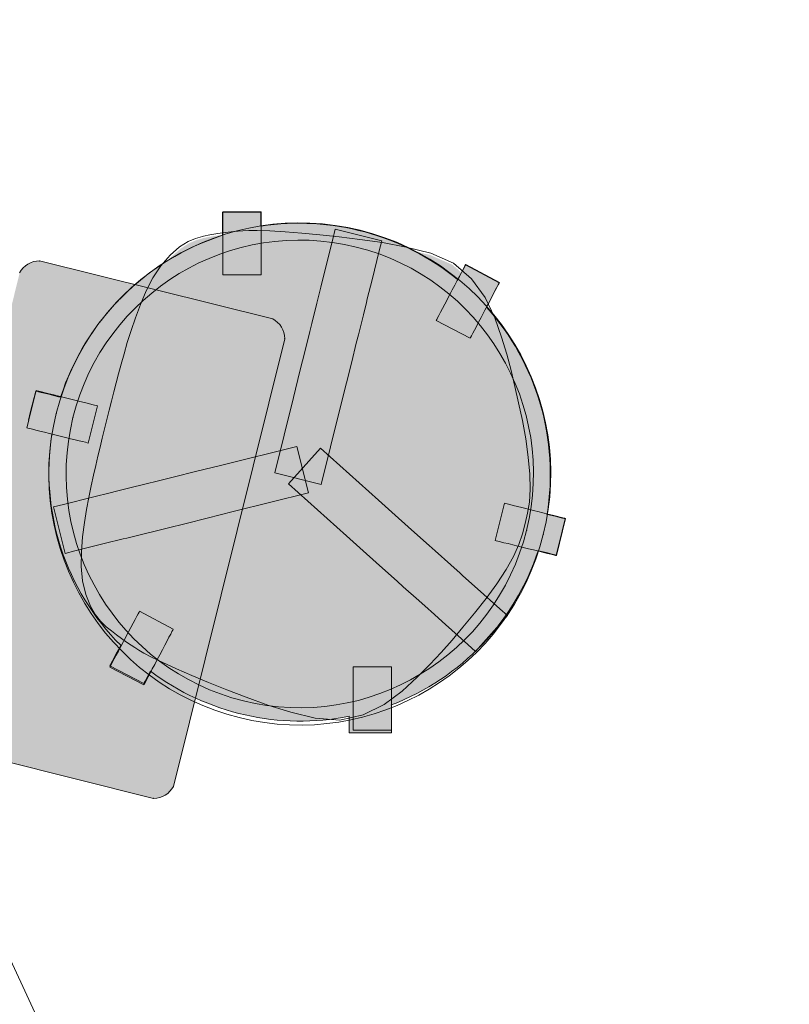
# Model space of a CAD drawing. Header units: millimetres. Extents: x 5 to 415, y 5 to 292.
# Tile 49 of 107: x 241 to 249, y 114 to 124. Entities that reach past the tile are written whole.
import ezdxf
from ezdxf.xclip import XClip

# ---------------------------------------------------------------- set-up
doc = ezdxf.new("R2010")
doc.units = ezdxf.units.MM
doc.header["$MEASUREMENT"] = 0
doc.header["$XCLIPFRAME"] = 0
doc.linetypes.add('Discontinu', pattern=[10.583333, 6.35, -4.233333])
for name, color, linetype in [('01-007-DESSINS IMPORTES_GEOMETRE_EXTERNES_XREF', 7, 'Continuous'), ('10-002-LOCALISATION ET TYPE FAUX PLAFONDS', 7, 'Continuous'), ('Nouveau_07-001-MOBILIER CONTRACTUEL', 7, 'Continuous'), ('Nouveau_10-002-LOCALISATION ET TYPE FAUX PLAFONDS', 7, 'Continuous')]:
    doc.layers.add(name, color=color, linetype=linetype)

# ---------------------------------------------------------------- blocks, each defined once
blk = doc.blocks.new('Dessin_1_1', base_point=(-19.415, 56.033))
at = {"layer": 'Nouveau_07-001-MOBILIER CONTRACTUEL', "linetype": 'Continuous', "lineweight": 0, "true_color": 0xffffff}
for points in [[(242.486, 117.587, 0.212206), (244.561, 117.117), (244.561, 117.085), (244.561, 117.041), (244.561, 117.004), (244.561, 116.975), (244.56, 116.955), (244.56, 116.945), (245.001, 116.945), (245.001, 116.955), (245.001, 116.974), (245.001, 116.984), (245.001, 117.003), (245.001, 117.032), (245.001, 117.069), (245.002, 117.113), (245.002, 117.163), (245.002, 117.207), (245.002, 117.236, 0.226114), (246.532, 118.845), (246.586, 118.832), (246.629, 118.821), (246.665, 118.812), (246.693, 118.805), (246.712, 118.801), (246.721, 118.798), (246.784, 119.05), (246.815, 119.177), (246.806, 119.179), (246.787, 119.184), (246.759, 119.191), (246.723, 119.2), (246.68, 119.21), (246.631, 119.222, 0.226114), (245.994, 121.387), (246.013, 121.423), (246.038, 121.471), (246.061, 121.515), (246.082, 121.554), (246.099, 121.587), (246.113, 121.612), (246.122, 121.63), (246.127, 121.639), (245.773, 121.825), (245.768, 121.816), (245.759, 121.799), (245.746, 121.774), (245.728, 121.741), (245.708, 121.702), (245.693, 121.674, 0.212206), (243.639, 122.229), (243.639, 122.279), (243.639, 122.316), (243.639, 122.345), (243.639, 122.365), (243.639, 122.375), (243.239, 122.375), (243.239, 122.365), (243.239, 122.346), (243.239, 122.317), (243.239, 122.28), (243.239, 122.236), (243.239, 122.186), (243.239, 122.134, 0.241376), (241.548, 120.446), (241.526, 120.451), (241.474, 120.464), (241.425, 120.476), (241.382, 120.487), (241.346, 120.496), (241.318, 120.503), (241.299, 120.508), (241.29, 120.51), (241.236, 120.295), (241.214, 120.206), (241.197, 120.126), (241.207, 120.124), (241.226, 120.119), (241.254, 120.112), (241.29, 120.103), (241.333, 120.093), (241.381, 120.081), (241.433, 120.067), (241.458, 120.061, 0.240912), (242.177, 117.858), (242.153, 117.812), (242.129, 117.768), (242.109, 117.729), (242.091, 117.697), (242.078, 117.671), (242.069, 117.654), (242.064, 117.645), (242.418, 117.458), (242.422, 117.467), (242.432, 117.484), (242.445, 117.51), (242.462, 117.543), (242.483, 117.582)], [(246.404, 119.239), (246.422, 119.354), (246.43, 119.488), (246.427, 119.643), (246.41, 119.819), (246.383, 120.007), (246.348, 120.198), (246.309, 120.383), (246.272, 120.555), (246.232, 120.72), (246.187, 120.887), (246.132, 121.066), (246.061, 121.267), (245.962, 121.474), (245.821, 121.669), (245.637, 121.828), (245.406, 121.929), (245.152, 121.992), (244.905, 122.038), (244.669, 122.072), (244.453, 122.098), (244.252, 122.119), (244.064, 122.137), (243.89, 122.151), (243.732, 122.161), (243.602, 122.165), (243.514, 122.164), (243.452, 122.161), (243.404, 122.158), (243.358, 122.154), (243.3, 122.147), (243.237, 122.139), (243.173, 122.13), (243.109, 122.12), (243.044, 122.107), (242.965, 122.084), (242.888, 122.051), (242.803, 121.997), (242.706, 121.912), (242.611, 121.804), (242.529, 121.681), (242.46, 121.546), (242.399, 121.405), (242.348, 121.265), (242.303, 121.135), (242.265, 121.012), (242.23, 120.894), (242.2, 120.783), (242.172, 120.684), (242.147, 120.589), (242.123, 120.496), (242.099, 120.401), (242.075, 120.305), (242.05, 120.208), (242.026, 120.11), (242.003, 120.014), (241.98, 119.919), (241.957, 119.825), (241.936, 119.73), (241.913, 119.629), (241.888, 119.517), (241.863, 119.396), (241.84, 119.27), (241.818, 119.134), (241.798, 118.986), (241.786, 118.833), (241.784, 118.681), (241.798, 118.534), (241.832, 118.395), (241.878, 118.274), (241.928, 118.187), (241.981, 118.122), (242.033, 118.071), (242.091, 118.022), (242.143, 117.983), (242.195, 117.945), (242.247, 117.909), (242.295, 117.876), (242.334, 117.851), (242.375, 117.825), (242.428, 117.794), (242.506, 117.752), (242.622, 117.695), (242.766, 117.629), (242.927, 117.56), (243.101, 117.488), (243.289, 117.413), (243.493, 117.335), (243.716, 117.254), (243.956, 117.179), (244.21, 117.116), (244.461, 117.097), (244.699, 117.152), (244.914, 117.258), (245.099, 117.394), (245.256, 117.539), (245.388, 117.671), (245.506, 117.798), (245.618, 117.926), (245.732, 118.06), (245.853, 118.205), (245.973, 118.357), (246.085, 118.511), (246.182, 118.659), (246.257, 118.794), (246.313, 118.916), (246.351, 119.027), (246.379, 119.132)], [(241.122, 121.743), (239.962, 117.074, 0.269434), (240.087, 116.866), (242.52, 116.261, 0.269434), (242.728, 116.386), (243.888, 121.056, 0.269434), (243.763, 121.264), (241.33, 121.868, 0.269434)]]:
    blk.add_hatch(color=7, dxfattribs=at).paths.add_polyline_path(points)
at = {"layer": '10-002-LOCALISATION ET TYPE FAUX PLAFONDS', "color": 7, "linetype": 'Continuous', "lineweight": 20}
blk.add_line((251.48, 92.091), (239.092, 118.733), dxfattribs=at)
at = {"layer": 'Nouveau_07-001-MOBILIER CONTRACTUEL', "color": 7, "linetype": 'Continuous', "lineweight": 13}
for p, q in [((243.239, 122.365), (243.239, 122.375)), ((243.239, 122.375), (243.639, 122.375)), ((243.239, 122.346), (243.239, 122.365)), ((243.239, 122.317), (243.239, 122.346)), ((243.243, 122.38), (243.243, 122.37)), ((243.643, 122.379), (243.243, 122.38)), ((243.243, 122.37), (243.243, 122.35)), ((243.243, 122.35), (243.243, 122.321)), ((243.639, 122.375), (243.639, 122.365)), ((243.639, 122.365), (243.639, 122.345)), ((243.639, 122.345), (243.639, 122.316)), ((243.643, 122.379), (243.643, 122.369)), ((243.643, 122.369), (243.643, 122.35)), ((243.643, 122.35), (243.643, 122.321)), ((243.239, 122.28), (243.239, 122.317)), ((243.239, 122.236), (243.239, 122.28)), ((243.239, 122.186), (243.239, 122.236)), ((243.243, 122.321), (243.243, 122.284)), ((243.243, 122.284), (243.243, 122.24)), ((243.243, 122.24), (243.243, 122.19)), ((243.639, 122.316), (243.639, 122.279)), ((243.639, 122.279), (243.639, 122.235)), ((243.639, 122.235), (243.639, 122.229)), ((243.643, 122.321), (243.643, 122.284)), ((243.643, 122.284), (243.643, 122.24)), ((243.643, 122.24), (243.643, 122.19)), ((243.239, 122.134), (243.239, 122.186)), ((243.243, 122.19), (243.243, 122.136)), ((243.243, 122.136), (243.243, 122.079)), ((243.643, 122.19), (243.643, 122.136)), ((243.643, 122.136), (243.643, 122.079)), ((244.39, 122.094), (244.415, 122.198)), ((244.901, 122.077), (244.415, 122.198)), ((243.243, 122.079), (243.243, 122.051)), ((243.243, 122.051), (243.243, 122.022)), ((243.243, 122.022), (243.243, 121.965)), ((243.643, 122.079), (243.643, 122.05)), ((243.643, 122.05), (243.643, 122.021)), ((243.643, 122.021), (243.643, 121.965)), ((244.314, 121.79), (244.39, 122.094)), ((244.875, 121.974), (244.901, 122.077)), ((243.243, 121.965), (243.243, 121.911)), ((243.643, 121.965), (243.643, 121.91)), ((244.799, 121.67), (244.875, 121.974)), ((241.33, 121.868), (243.763, 121.264)), ((243.243, 121.911), (243.242, 121.861)), ((243.242, 121.861), (243.242, 121.817)), ((243.242, 121.817), (243.242, 121.78)), ((243.643, 121.91), (243.642, 121.861)), ((243.642, 121.861), (243.642, 121.816)), ((243.642, 121.816), (243.642, 121.779)), ((245.759, 121.799), (245.768, 121.816)), ((245.772, 121.821), (245.763, 121.803)), ((245.768, 121.816), (245.773, 121.825)), ((245.777, 121.83), (245.772, 121.821)), ((245.773, 121.825), (246.127, 121.639)), ((245.777, 121.83), (246.13, 121.643)), ((243.242, 121.78), (243.242, 121.751)), ((243.242, 121.751), (243.242, 121.731)), ((243.242, 121.731), (243.242, 121.721)), ((243.642, 121.721), (243.242, 121.721)), ((243.642, 121.779), (243.642, 121.751)), ((243.642, 121.751), (243.642, 121.731)), ((243.642, 121.731), (243.642, 121.721)), ((244.265, 121.592), (244.314, 121.79)), ((245.711, 121.706), (245.688, 121.662)), ((245.708, 121.702), (245.728, 121.741)), ((245.732, 121.745), (245.711, 121.706)), ((245.728, 121.741), (245.746, 121.774)), ((245.749, 121.778), (245.732, 121.745)), ((245.746, 121.774), (245.759, 121.799)), ((245.763, 121.803), (245.749, 121.778)), ((244.75, 121.472), (244.799, 121.67)), ((245.663, 121.614), (245.636, 121.564)), ((245.688, 121.662), (245.663, 121.614)), ((245.693, 121.674), (245.708, 121.702)), ((246.113, 121.612), (246.099, 121.587)), ((246.116, 121.617), (246.103, 121.591)), ((246.122, 121.63), (246.113, 121.612)), ((246.126, 121.634), (246.116, 121.617)), ((246.127, 121.639), (246.122, 121.63)), ((246.13, 121.643), (246.126, 121.634)), ((244.224, 121.427), (244.255, 121.553)), ((244.255, 121.553), (244.265, 121.592)), ((245.609, 121.513), (245.583, 121.463)), ((245.623, 121.539), (245.609, 121.513)), ((245.636, 121.564), (245.623, 121.539)), ((246.061, 121.515), (246.038, 121.471)), ((246.065, 121.519), (246.042, 121.475)), ((246.082, 121.554), (246.061, 121.515)), ((246.086, 121.558), (246.065, 121.519)), ((246.099, 121.587), (246.082, 121.554)), ((246.103, 121.591), (246.086, 121.558)), ((244.171, 121.216), (244.224, 121.427)), ((244.709, 121.306), (244.74, 121.432)), ((244.74, 121.432), (244.75, 121.472)), ((245.558, 121.415), (245.534, 121.371)), ((245.583, 121.463), (245.558, 121.415)), ((246.017, 121.427), (245.99, 121.377)), ((246.013, 121.423), (245.994, 121.387)), ((246.038, 121.471), (246.013, 121.423)), ((246.042, 121.475), (246.017, 121.427)), ((244.657, 121.095), (244.709, 121.306)), ((245.496, 121.299), (245.483, 121.274)), ((245.514, 121.332), (245.496, 121.299)), ((245.534, 121.371), (245.514, 121.332)), ((245.963, 121.326), (245.937, 121.276)), ((245.977, 121.352), (245.963, 121.326)), ((245.99, 121.377), (245.977, 121.352)), ((244.15, 121.131), (244.171, 121.216)), ((245.474, 121.256), (245.469, 121.247)), ((245.469, 121.247), (245.823, 121.061)), ((245.483, 121.274), (245.474, 121.256)), ((245.911, 121.228), (245.888, 121.184)), ((245.937, 121.276), (245.911, 121.228)), ((244.101, 120.934), (244.15, 121.131)), ((244.635, 121.01), (244.657, 121.095)), ((245.85, 121.112), (245.837, 121.087)), ((245.867, 121.145), (245.85, 121.112)), ((245.888, 121.184), (245.867, 121.145)), ((243.888, 121.056), (242.728, 116.386)), ((244.587, 120.813), (244.635, 121.01)), ((245.828, 121.069), (245.823, 121.061)), ((245.837, 121.087), (245.828, 121.069)), ((244.047, 120.716), (244.101, 120.934)), ((244.532, 120.595), (244.587, 120.813)), ((243.979, 120.442), (244.047, 120.716)), ((244.464, 120.322), (244.532, 120.595)), ((241.293, 120.514), (241.197, 120.126)), ((241.236, 120.295), (241.29, 120.51)), ((241.29, 120.51), (241.299, 120.508)), ((241.293, 120.514), (241.303, 120.512)), ((241.299, 120.508), (241.318, 120.503)), ((241.303, 120.512), (241.322, 120.507)), ((241.318, 120.503), (241.346, 120.496)), ((241.322, 120.507), (241.35, 120.5)), ((241.346, 120.496), (241.382, 120.487)), ((241.35, 120.5), (241.386, 120.491)), ((241.382, 120.487), (241.425, 120.476)), ((241.386, 120.491), (241.429, 120.481)), ((241.425, 120.476), (241.474, 120.464)), ((241.429, 120.481), (241.477, 120.469)), ((241.474, 120.464), (241.526, 120.451)), ((241.477, 120.469), (241.53, 120.456)), ((241.526, 120.451), (241.548, 120.446)), ((241.53, 120.456), (241.585, 120.442)), ((241.585, 120.442), (241.613, 120.435)), ((241.613, 120.435), (241.641, 120.428)), ((241.641, 120.428), (241.696, 120.414)), ((241.696, 120.414), (241.749, 120.401)), ((241.749, 120.401), (241.797, 120.389)), ((241.797, 120.389), (241.84, 120.379)), ((241.84, 120.379), (241.876, 120.37)), ((243.784, 119.656), (243.979, 120.442)), ((241.214, 120.206), (241.236, 120.295)), ((241.933, 120.356), (241.836, 119.967)), ((241.876, 120.37), (241.904, 120.363)), ((241.904, 120.363), (241.923, 120.358)), ((241.923, 120.358), (241.933, 120.356)), ((244.269, 119.535), (244.464, 120.322)), ((241.197, 120.126), (241.217, 120.205)), ((241.217, 120.205), (241.214, 120.206)), ((241.197, 120.126), (241.207, 120.124)), ((241.207, 120.124), (241.197, 120.126)), ((241.207, 120.124), (241.226, 120.119)), ((241.226, 120.119), (241.207, 120.124)), ((241.226, 120.119), (241.254, 120.112)), ((241.254, 120.112), (241.226, 120.119)), ((241.254, 120.112), (241.29, 120.103)), ((241.29, 120.103), (241.254, 120.112)), ((241.29, 120.103), (241.333, 120.093)), ((241.333, 120.093), (241.29, 120.103)), ((241.333, 120.093), (241.381, 120.081)), ((241.381, 120.081), (241.333, 120.093)), ((241.381, 120.081), (241.433, 120.067)), ((241.433, 120.067), (241.381, 120.081)), ((241.433, 120.067), (241.489, 120.054)), ((241.458, 120.061), (241.433, 120.067)), ((241.489, 120.054), (241.517, 120.047)), ((241.517, 120.047), (241.544, 120.04)), ((241.544, 120.04), (241.6, 120.026)), ((241.6, 120.026), (241.652, 120.013)), ((241.652, 120.013), (241.7, 120.001)), ((241.7, 120.001), (241.743, 119.99)), ((241.743, 119.99), (241.779, 119.982)), ((241.779, 119.982), (241.807, 119.975)), ((241.807, 119.975), (241.826, 119.97)), ((241.826, 119.97), (241.836, 119.967)), ((244.016, 119.932), (243.23, 119.737)), ((244.262, 119.914), (243.928, 119.541)), ((244.016, 119.932), (244.137, 119.447)), ((244.262, 119.914), (244.865, 119.373)), ((242.956, 119.67), (242.738, 119.615)), ((243.23, 119.737), (242.956, 119.67)), ((244.269, 119.535), (243.784, 119.656)), ((242.541, 119.566), (242.456, 119.545)), ((242.738, 119.615), (242.541, 119.566)), ((242.079, 119.452), (241.882, 119.403)), ((242.119, 119.462), (242.079, 119.452)), ((242.245, 119.493), (242.119, 119.462)), ((242.456, 119.545), (242.245, 119.493)), ((244.137, 119.447), (243.35, 119.252)), ((243.928, 119.541), (244.532, 119.001)), ((241.882, 119.403), (241.578, 119.327)), ((244.865, 119.373), (245.075, 119.185)), ((241.578, 119.327), (241.474, 119.302)), ((241.474, 119.302), (241.595, 118.816)), ((243.35, 119.252), (243.077, 119.184)), ((246.18, 119.34), (246.084, 118.952)), ((246.19, 119.337), (246.18, 119.34)), ((246.209, 119.333), (246.19, 119.337)), ((246.237, 119.326), (246.209, 119.333)), ((246.273, 119.317), (246.237, 119.326)), ((246.316, 119.306), (246.273, 119.317)), ((246.364, 119.294), (246.316, 119.306)), ((246.417, 119.281), (246.364, 119.294)), ((246.472, 119.267), (246.417, 119.281)), ((246.5, 119.26), (246.472, 119.267)), ((246.528, 119.253), (246.5, 119.26)), ((246.583, 119.24), (246.528, 119.253)), ((243.077, 119.184), (242.859, 119.13)), ((245.075, 119.185), (245.243, 119.035)), ((246.635, 119.227), (246.583, 119.24)), ((246.626, 119.223), (246.631, 119.222)), ((246.631, 119.222), (246.68, 119.21)), ((246.684, 119.215), (246.635, 119.227)), ((246.68, 119.21), (246.723, 119.2)), ((246.726, 119.204), (246.684, 119.215)), ((246.723, 119.2), (246.759, 119.191)), ((246.819, 119.181), (246.723, 118.793)), ((246.762, 119.195), (246.726, 119.204)), ((246.759, 119.191), (246.787, 119.184)), ((246.79, 119.188), (246.762, 119.195)), ((246.815, 119.177), (246.784, 119.05)), ((246.787, 119.184), (246.806, 119.179)), ((246.81, 119.183), (246.79, 119.188)), ((246.806, 119.179), (246.815, 119.177)), ((246.819, 119.181), (246.81, 119.183)), ((242.577, 119.06), (242.365, 119.008)), ((242.662, 119.081), (242.577, 119.06)), ((242.859, 119.13), (242.662, 119.081)), ((245.243, 119.035), (245.394, 118.9)), ((246.784, 119.05), (246.721, 118.798)), ((242.2, 118.967), (242.002, 118.918)), ((242.24, 118.976), (242.2, 118.967)), ((242.365, 119.008), (242.24, 118.976)), ((244.532, 119.001), (244.741, 118.813)), ((246.093, 118.949), (246.084, 118.952)), ((246.113, 118.944), (246.093, 118.949)), ((246.14, 118.937), (246.113, 118.944)), ((246.176, 118.928), (246.14, 118.937)), ((241.698, 118.842), (241.595, 118.816)), ((242.002, 118.918), (241.698, 118.842)), ((245.394, 118.9), (245.459, 118.842)), ((245.459, 118.842), (245.621, 118.696)), ((246.219, 118.918), (246.176, 118.928)), ((246.268, 118.906), (246.219, 118.918)), ((246.32, 118.893), (246.268, 118.906)), ((246.375, 118.879), (246.32, 118.893)), ((246.403, 118.872), (246.375, 118.879)), ((246.431, 118.865), (246.403, 118.872)), ((246.486, 118.852), (246.431, 118.865)), ((246.539, 118.838), (246.486, 118.852)), ((246.537, 118.844), (246.532, 118.845)), ((246.586, 118.832), (246.537, 118.844)), ((246.587, 118.826), (246.539, 118.838)), ((246.629, 118.821), (246.586, 118.832)), ((244.741, 118.813), (244.909, 118.663)), ((246.63, 118.816), (246.587, 118.826)), ((246.665, 118.812), (246.629, 118.821)), ((246.666, 118.807), (246.63, 118.816)), ((246.693, 118.805), (246.665, 118.812)), ((246.694, 118.8), (246.666, 118.807)), ((246.712, 118.801), (246.693, 118.805)), ((246.713, 118.795), (246.694, 118.8)), ((246.721, 118.798), (246.712, 118.801)), ((246.723, 118.793), (246.713, 118.795)), ((244.909, 118.663), (245.06, 118.527)), ((245.621, 118.696), (245.718, 118.61)), ((245.06, 118.527), (245.125, 118.469)), ((245.718, 118.61), (245.748, 118.583)), ((245.748, 118.583), (245.9, 118.447)), ((245.125, 118.469), (245.287, 118.324)), ((245.9, 118.447), (246.133, 118.238)), ((245.287, 118.324), (245.384, 118.237)), ((245.384, 118.237), (245.415, 118.21)), ((246.133, 118.238), (246.213, 118.167)), ((242.306, 118.089), (242.327, 118.128)), ((242.327, 118.128), (242.344, 118.161)), ((242.344, 118.161), (242.357, 118.187)), ((242.357, 118.187), (242.367, 118.204)), ((242.367, 118.204), (242.371, 118.213)), ((242.725, 118.026), (242.371, 118.213)), ((245.415, 118.21), (245.566, 118.074)), ((246.213, 118.167), (245.879, 117.794)), ((242.257, 117.997), (242.283, 118.045)), ((242.283, 118.045), (242.306, 118.089)), ((242.711, 118), (242.72, 118.017)), ((242.72, 118.017), (242.725, 118.026)), ((245.566, 118.074), (245.8, 117.865)), ((242.204, 117.896), (242.218, 117.922)), ((242.218, 117.922), (242.231, 117.947)), ((242.231, 117.947), (242.257, 117.997)), ((242.66, 117.903), (242.68, 117.942)), ((242.68, 117.942), (242.698, 117.974)), ((242.698, 117.974), (242.711, 118)), ((242.129, 117.768), (242.153, 117.812)), ((242.152, 117.798), (242.178, 117.846)), ((242.153, 117.812), (242.177, 117.858)), ((242.178, 117.846), (242.204, 117.896)), ((242.585, 117.76), (242.611, 117.811)), ((242.611, 117.811), (242.636, 117.858)), ((242.636, 117.858), (242.66, 117.903)), ((245.8, 117.865), (245.879, 117.794)), ((242.091, 117.697), (242.109, 117.729)), ((242.091, 117.682), (242.108, 117.715)), ((242.108, 117.715), (242.129, 117.754)), ((242.109, 117.729), (242.129, 117.768)), ((242.129, 117.754), (242.152, 117.798)), ((242.531, 117.659), (242.558, 117.709)), ((242.558, 117.709), (242.571, 117.735)), ((242.571, 117.735), (242.585, 117.76)), ((242.064, 117.645), (242.069, 117.654)), ((242.418, 117.458), (242.064, 117.645)), ((242.064, 117.63), (242.068, 117.639)), ((242.417, 117.444), (242.064, 117.63)), ((242.068, 117.639), (242.078, 117.657)), ((242.069, 117.654), (242.078, 117.671)), ((242.078, 117.671), (242.091, 117.697)), ((242.078, 117.657), (242.091, 117.682)), ((242.483, 117.567), (242.506, 117.611)), ((242.506, 117.611), (242.531, 117.659)), ((244.602, 117.623), (244.602, 117.633)), ((244.602, 117.633), (245.002, 117.632)), ((244.602, 117.603), (244.602, 117.623)), ((244.602, 117.574), (244.602, 117.603)), ((245.002, 117.622), (245.002, 117.632)), ((245.002, 117.603), (245.002, 117.622)), ((245.002, 117.574), (245.002, 117.603)), ((242.431, 117.47), (242.445, 117.495)), ((242.445, 117.51), (242.432, 117.484)), ((242.462, 117.543), (242.445, 117.51)), ((242.445, 117.495), (242.462, 117.528)), ((242.483, 117.582), (242.462, 117.543)), ((242.462, 117.528), (242.483, 117.567)), ((242.486, 117.587), (242.483, 117.582)), ((244.602, 117.537), (244.602, 117.574)), ((244.602, 117.493), (244.602, 117.537)), ((245.002, 117.537), (245.002, 117.574)), ((245.002, 117.493), (245.002, 117.537)), ((242.417, 117.444), (242.422, 117.453)), ((242.422, 117.467), (242.418, 117.458)), ((242.432, 117.484), (242.422, 117.467)), ((242.422, 117.453), (242.431, 117.47)), ((244.602, 117.443), (244.602, 117.493)), ((244.602, 117.389), (244.602, 117.443)), ((245.002, 117.443), (245.002, 117.493)), ((245.002, 117.389), (245.002, 117.443)), ((244.602, 117.332), (244.602, 117.389)), ((244.602, 117.304), (244.602, 117.332)), ((244.602, 117.275), (244.602, 117.304)), ((245.002, 117.332), (245.002, 117.389)), ((245.002, 117.303), (245.002, 117.332)), ((245.002, 117.274), (245.002, 117.303)), ((244.602, 117.218), (244.602, 117.275)), ((244.602, 117.164), (244.602, 117.218)), ((245.002, 117.218), (245.002, 117.274)), ((245.002, 117.236), (245.002, 117.207)), ((245.002, 117.163), (245.002, 117.218)), ((245.002, 117.207), (245.002, 117.163)), ((244.561, 117.085), (244.561, 117.117)), ((244.561, 117.041), (244.561, 117.085)), ((244.601, 117.07), (244.602, 117.114)), ((244.602, 117.114), (244.602, 117.164)), ((245.001, 117.069), (245.002, 117.113)), ((245.002, 117.113), (245.001, 117.069)), ((245.002, 117.113), (245.002, 117.163)), ((245.002, 117.163), (245.002, 117.113)), ((244.561, 117.004), (244.561, 117.041)), ((244.561, 116.975), (244.561, 117.004)), ((244.601, 117.033), (244.601, 117.07)), ((244.601, 117.004), (244.601, 117.033)), ((244.601, 116.984), (244.601, 117.004)), ((244.601, 116.974), (244.601, 116.984)), ((245.001, 117.032), (245.001, 117.069)), ((245.001, 117.069), (245.001, 117.032)), ((245.001, 117.003), (245.001, 117.032)), ((245.001, 117.032), (245.001, 117.003)), ((245.001, 116.984), (245.001, 117.003)), ((245.001, 117.003), (245.001, 116.984)), ((245.001, 116.974), (245.001, 116.984)), ((245.001, 116.984), (245.001, 116.974)), ((244.56, 116.955), (244.561, 116.975)), ((244.56, 116.945), (244.56, 116.955)), ((245.001, 116.945), (244.56, 116.945)), ((244.601, 116.974), (245.001, 116.974)), ((245.001, 116.974), (245.001, 116.955)), ((245.001, 116.955), (245.001, 116.945)), ((242.52, 116.261), (240.087, 116.866))]:
    blk.add_line(p, q, dxfattribs=at)
at = {"layer": 'Nouveau_07-001-MOBILIER CONTRACTUEL', "color": 5, "linetype": 'Continuous', "lineweight": 5}
for p, q in [((242.958, 122.102), (243.029, 122.123)), ((243.029, 122.123), (243.039, 122.126)), ((243.039, 122.126), (243.106, 122.139)), ((243.106, 122.139), (243.17, 122.15)), ((243.17, 122.15), (243.234, 122.159)), ((243.234, 122.159), (243.298, 122.167)), ((243.298, 122.167), (243.356, 122.174)), ((243.356, 122.174), (243.403, 122.178)), ((243.403, 122.178), (243.451, 122.181)), ((243.451, 122.181), (243.513, 122.184)), ((243.513, 122.184), (243.602, 122.185)), ((243.602, 122.185), (243.733, 122.181)), ((243.733, 122.181), (243.891, 122.171)), ((243.891, 122.171), (244.065, 122.157)), ((244.065, 122.157), (244.254, 122.139)), ((244.254, 122.139), (244.455, 122.118)), ((244.455, 122.118), (244.672, 122.092)), ((242.791, 122.013), (242.879, 122.069)), ((242.879, 122.069), (242.958, 122.102)), ((244.672, 122.092), (244.908, 122.058)), ((244.908, 122.058), (245.156, 122.012)), ((242.595, 121.817), (242.692, 121.926)), ((242.692, 121.926), (242.791, 122.013)), ((245.156, 122.012), (245.412, 121.948)), ((245.412, 121.948), (245.648, 121.845)), ((242.512, 121.691), (242.595, 121.817)), ((245.648, 121.845), (245.836, 121.682)), ((242.442, 121.555), (242.512, 121.691)), ((245.836, 121.682), (245.979, 121.484)), ((242.381, 121.413), (242.442, 121.555)), ((242.329, 121.272), (242.381, 121.413)), ((245.979, 121.484), (246.08, 121.275)), ((242.284, 121.141), (242.329, 121.272)), ((246.08, 121.275), (246.151, 121.072)), ((242.245, 121.018), (242.284, 121.141)), ((242.211, 120.899), (242.245, 121.018)), ((246.151, 121.072), (246.206, 120.893)), ((242.18, 120.789), (242.211, 120.899)), ((246.206, 120.893), (246.251, 120.725)), ((242.153, 120.689), (242.18, 120.789)), ((242.128, 120.595), (242.153, 120.689)), ((246.251, 120.725), (246.291, 120.559)), ((242.104, 120.501), (242.128, 120.595)), ((242.079, 120.406), (242.104, 120.501)), ((246.291, 120.559), (246.329, 120.387)), ((242.055, 120.31), (242.079, 120.406)), ((246.329, 120.387), (246.368, 120.202)), ((242.031, 120.212), (242.055, 120.31)), ((242.007, 120.115), (242.031, 120.212)), ((246.368, 120.202), (246.403, 120.011)), ((241.983, 120.019), (242.007, 120.115)), ((241.96, 119.924), (241.983, 120.019)), ((246.403, 120.011), (246.43, 119.821)), ((241.938, 119.829), (241.96, 119.924)), ((241.916, 119.734), (241.938, 119.829)), ((246.43, 119.821), (246.447, 119.644)), ((241.893, 119.633), (241.916, 119.734)), ((241.869, 119.521), (241.893, 119.633)), ((246.447, 119.644), (246.45, 119.488)), ((241.844, 119.4), (241.869, 119.521)), ((246.45, 119.488), (246.442, 119.352)), ((241.82, 119.273), (241.844, 119.4)), ((246.442, 119.352), (246.423, 119.235)), ((241.798, 119.137), (241.82, 119.273)), ((246.423, 119.235), (246.398, 119.127)), ((241.779, 118.988), (241.798, 119.137)), ((246.398, 119.127), (246.37, 119.021)), ((241.766, 118.834), (241.779, 118.988)), ((246.37, 119.021), (246.331, 118.909)), ((241.764, 118.681), (241.766, 118.834)), ((246.331, 118.909), (246.275, 118.785)), ((246.275, 118.785), (246.199, 118.648)), ((241.778, 118.531), (241.764, 118.681)), ((246.199, 118.648), (246.102, 118.499)), ((241.813, 118.389), (241.778, 118.531)), ((246.102, 118.499), (245.989, 118.345)), ((241.86, 118.266), (241.813, 118.389)), ((245.989, 118.345), (245.869, 118.193)), ((241.912, 118.175), (241.86, 118.266)), ((241.966, 118.108), (241.912, 118.175)), ((245.869, 118.193), (245.747, 118.047)), ((242.019, 118.057), (241.966, 118.108)), ((242.019, 118.057), (242.026, 118.05)), ((242.079, 118.007), (242.026, 118.05)), ((245.747, 118.047), (245.634, 117.912)), ((242.131, 117.967), (242.079, 118.007)), ((242.183, 117.929), (242.131, 117.967)), ((242.236, 117.892), (242.183, 117.929)), ((245.634, 117.912), (245.521, 117.784)), ((242.284, 117.859), (242.236, 117.892)), ((242.323, 117.834), (242.284, 117.859)), ((242.364, 117.808), (242.323, 117.834)), ((242.418, 117.776), (242.364, 117.808)), ((242.497, 117.734), (242.418, 117.776)), ((242.614, 117.677), (242.497, 117.734)), ((245.521, 117.784), (245.403, 117.657)), ((242.758, 117.611), (242.614, 117.677)), ((242.919, 117.542), (242.758, 117.611)), ((245.403, 117.657), (245.269, 117.524)), ((243.094, 117.47), (242.919, 117.542)), ((245.269, 117.524), (245.112, 117.379)), ((243.282, 117.394), (243.094, 117.47)), ((243.486, 117.316), (243.282, 117.394)), ((243.71, 117.235), (243.486, 117.316)), ((245.112, 117.379), (244.925, 117.241)), ((243.951, 117.159), (243.71, 117.235)), ((244.925, 117.241), (244.706, 117.133)), ((244.207, 117.096), (243.951, 117.159)), ((244.463, 117.077), (244.207, 117.096)), ((244.706, 117.133), (244.463, 117.077))]:
    blk.add_line(p, q, dxfattribs=at)
at = {"layer": 'Nouveau_07-001-MOBILIER CONTRACTUEL', "color": 7, "linetype": 'Continuous', "lineweight": 13}
for centre, radius, start, end in [((244.045, 119.645), 2.619, 346.0478, 166.0478), ((244.041, 119.641), 2.619, 50.8972, 98.8204), ((244.041, 119.641), 2.619, 107.8241, 162.1052), ((244.045, 119.645), 2.439, 346.0478, 166.0478), ((244.045, 119.645), 2.439, 346.0478, 166.0478), ((241.333, 121.627), 0.242, 90.8891, 151.2064), ((244.041, 119.641), 2.619, 350.8289, 41.7933), ((243.646, 121.052), 0.242, 0.8892, 61.2065), ((244.045, 119.645), 2.619, 166.0478, 346.0478), ((244.045, 119.645), 2.439, 166.0478, 346.0478), ((244.045, 119.645), 2.439, 166.0478, 346.0478), ((243.971, 119.661), 2.544, 170.96, 225.1404), ((244.079, 119.646), 2.581, 290.9489, 341.9134), ((244.052, 119.686), 2.619, 233.2752, 281.1984), ((242.516, 116.503), 0.242, 270.8891, 331.2064)]:
    blk.add_arc(centre, radius, start, end, dxfattribs=at)
for p in [(243.239, 122.134), (241.33, 121.868), (245.693, 121.674), (243.888, 121.056), (241.503, 120.277), (241.677, 120.234), (241.677, 120.234), (241.458, 120.061), (246.626, 119.223), (246.412, 119.057), (246.412, 119.057), (246.586, 119.014), (242.486, 117.587), (245.002, 117.236), (242.52, 116.261)]:
    blk.add_point(p, dxfattribs=at)
at = {"layer": 'Nouveau_10-002-LOCALISATION ET TYPE FAUX PLAFONDS', "color": 8, "linetype": 'Discontinu', "lineweight": 5}
blk.add_arc((257.258, 107.785), 35.827, 333.2106, 137.7854, dxfattribs=at)

msp = doc.modelspace()

# ---------------------------------------------------------------- block references
at = {"layer": '01-007-DESSINS IMPORTES_GEOMETRE_EXTERNES_XREF', "color": 7, "linetype": 'Continuous', "lineweight": 20}
ref = msp.add_blockref('Dessin_1_1', (-19.415, 56.033), dxfattribs=at)
XClip(ref).set_block_clipping_path([(11.4338842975, 39.5369897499), (415, 271.6031054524)])

doc.saveas('drawing.dxf')
